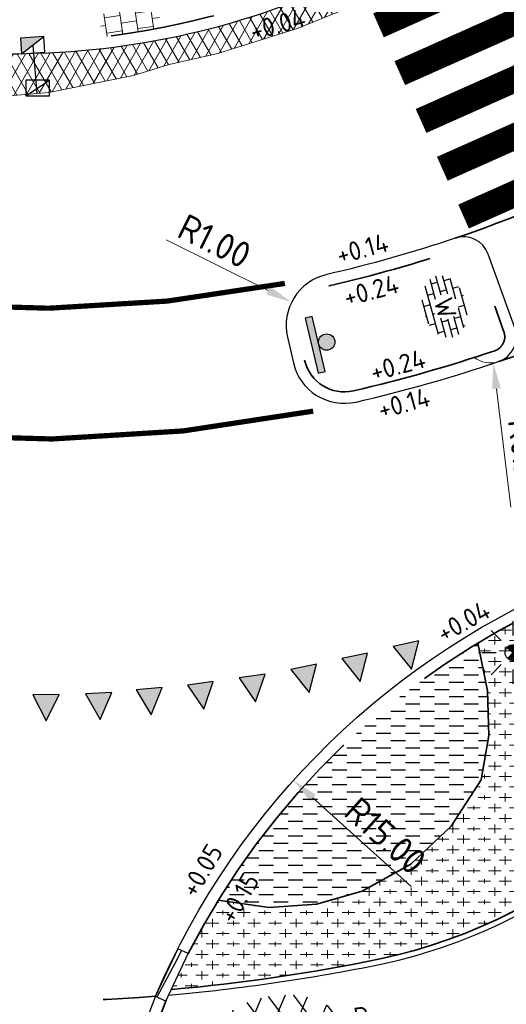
# Model space of a CAD drawing. Header units: metres. Extents: x -1 to 222837, y -2 to 853657.
# Tile 220 of 256: x 111375 to 111385, y 426491 to 426510. Entities that reach past the tile are written whole.
import ezdxf
from ezdxf.enums import TextEntityAlignment as Align

# ---------------------------------------------------------------- set-up
doc = ezdxf.new("R2010")
doc.units = ezdxf.units.M
doc.header["$XCLIPFRAME"] = 0
for name, pattern in [('1-1', [20, 10, -10]), ('RI-HWA_KOLKAANSLUITING', [4.3, 2.5, -1.8]), ('VH-BUSHALTEBAND', [4, 2, -2]), ('VH-OPSLUITBAND_100X200', [16, 8, -2, 4, -2]), ('VH-TROTTOIRBAND_130-150', [15, 5, -2, 2, -2, 2, -2]), ('XX-HIDDEN', [4, 2, -2])]:
    doc.linetypes.add(name, pattern=pattern)
for name, color, linetype in [('A-Maatvoering', 30, 'Continuous'), ('Bestaande haag', 102, 'Continuous'), ('BORD-ZWART', 7, 'Continuous'), ('STEDIN BOVENGRONDS', 7, 'Continuous'), ('Verkeersbord', 7, 'Continuous'), ('Verloopband', 7, 'Continuous'), ('X-REF', 7, 'Continuous')]:
    doc.layers.add(name, color=color, linetype=linetype)
for name, color, linetype, lineweight in [('A-TXT-T25', 7, 'Continuous', 25), ('B-ALG_BEstaand asfalt', 8, 'Continuous', 5), ('B-OI-RI-GWA_KOLK-S', 30, 'Continuous', 30), ('N-WE-GR-BOS-A', 42, 'Continuous', 18), ('N-WE-GR-GROENVOORZIENING-G', 80, 'Continuous', 35), ('N-WE-RI-HWA_KOLK-S', 150, 'Continuous', 25), ('N-WE-VH-KANTOPSLUITING_OPSLUITBAND_100X200-G VOETPAD', 150, 'VH-OPSLUITBAND_100X200', 35), ('N-WE-VH-KANTOPSLUITING_RWSBAND-G', 210, 'VH-TROTTOIRBAND_130-150', 35), ('N-WE-VH-KANTOPSLUITING_VERLAAGDE BAND', 30, 'VH-BUSHALTEBAND', 35), ('N-WE-VH-KANTOPSLUITING_VOORKANT OB 100X200', 7, 'Continuous', 25), ('N-WE-VH-KANTOPSLUITING_VOORKANT RWS-BAND', 7, 'Continuous', 25), ('N-WE-VH-KANTOPSLUITING_VOORKANT VERLAAGDE BAND', 7, 'Continuous', 25), ('N-WE-VH-MATERIAALGRENS-G', 7, 'XX-HIDDEN', 35), ('N-WE-VH-VERHARDING_ASFALT-A', 252, 'Continuous', 18), ('N-WE-VH-VERHARDING_ASFALT-S', 7, 'Continuous', 25), ('N-WE-VH-VERHARDING_BETONSTRAATSTEEN-S', 7, 'Continuous', 25), ('N-WE-VH-VERHARDING_TEGEL-A-200', 252, 'Continuous', 18), ('N-WE-VW-MARKERING_DWARS-S', 7, 'Continuous', 25), ('N-WE-VW-MARKERING_DWARS_OVERSTEEK_VOETGANGERS-G', 7, 'Continuous', 35), ('N-WE-VW-MARKERING_LANGS-G', 7, 'Continuous', 35), ('X-XX-AL-HOOGTELABEL-T25', 7, 'Continuous', 25)]:
    doc.layers.add(name, color=color, linetype=linetype, lineweight=lineweight)
doc.layers.add('N-WE-RI-HWA_KOLKAANSLUITING-G', color=7, linetype='RI-HWA_KOLKAANSLUITING', lineweight=25, true_color=0x0078f0)
doc.styles.add('NLCS-ISO', font='NLCS-ISO.ttf')
doc.styles.add('NLCS-ISO-ANNOTATIEF-T25', font='NLCS-ISO.ttf', dxfattribs={"height": 2.5})
doc.styles.add('NLCS-ISO-M1000-T25', font='NLCS-ISO.ttf')
doc.dimstyles.new('NLCS-ANNOTATIEF-T25-PIJL', dxfattribs={"dimtxt": 2.5, "dimasz": 2.5, "dimexe": 2, "dimexo": 2, "dimgap": 0.7, "dimtad": 1, "dimzin": 0, "dimdsep": 46, "dimtxsty": 'NLCS-ISO-ANNOTATIEF-T25', "dimcen": 0, "dimdle": 2, "dimclrd": 256, "dimclre": 256, "dimclrt": 256, "dimadec": 5, "dimazin": 0, "dimtfac": 1, "dimtofl": 0, "dimtmove": 1, "dimatfit": 0, "dimfxl": 2, "dimfxlon": 1, "dimtfillclr": 254, "dimtolj": 1, "dimtzin": 0, "dimlwd": 18, "dimlwe": 18, "dimarcsym": 0})
picture_1 = doc.add_image_def('image1.ecw', size_in_pixel=(400001, 250001))
picture_2 = doc.add_image_def('image2.ecw', size_in_pixel=(120000, 80000))

# ---------------------------------------------------------------- blocks, each defined once
blk = doc.blocks.new('N-SVW-MARKERING_DWARS_DRIEHOEK_50 50')
at = {"flags": 128}
blk.add_lwpolyline([(0.25, -0.25), (0.5, 0.25), (0, 0.25)], close=True, dxfattribs=at)
blk.add_solid([(0, 0.25), (0.5, 0.25), (0.25, -0.25), (0.5, 0.25)])
blk = doc.blocks.new('wiu295a')
at = {"layer": 'BORD-ZWART'}
for points in [[(0.02287663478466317, 0), (1.734723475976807e-18, 0), (0, -0.1796360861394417), (0.02287663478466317, -0.1796360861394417)], [(0.02287663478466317, -0.08981804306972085, 1), (0.07516607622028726, -0.08981804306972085, 1)]]:
    blk.add_hatch(color=256, dxfattribs=at).paths.add_polyline_path(points)
blk.add_lwpolyline([(0.02287663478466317, 0), (0, 0), (0, -0.1796360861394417), (0.02287663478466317, -0.1796360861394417)], close=True, dxfattribs=at)
blk.add_circle((0.04902135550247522, -0.08981804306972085), 0.02614472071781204, dxfattribs=at)
blk = doc.blocks.new('SVH-ASFALT-SO')
at = {"ltscale": 0.1}
for p, q in [((0, 0), (3.267551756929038, 5.659565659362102)), ((4.867727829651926, 0.1220502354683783), (1.647185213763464, 5.700193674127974)), ((-3.363759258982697, 2.173798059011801), (-1.827884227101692, 4.834011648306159)), ((-1.90966580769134, 0.6923617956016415), (0.9476199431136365, 5.64132588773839)), ((2.754090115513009, -0.2170218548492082), (-0.4687746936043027, 5.365143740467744)), ((2.175571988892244, -0.2317987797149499), (5.321577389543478, 5.217242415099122)), ((6.701218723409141, 0.946350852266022), (4.043291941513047, 5.550015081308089)), ((0.3610377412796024, -0.07213355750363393), (-2.305319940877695, 4.546133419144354)), ((4.656575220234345, 0.06542487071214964), (7.070171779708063, 4.245896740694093)), ((7.827971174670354, 2.994758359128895), (7.146137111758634, 4.175729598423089)), ((-2.71961448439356, 1.263712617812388), (-3.454265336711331, 2.536165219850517))]:
    blk.add_line(p, q, dxfattribs=at)
at = {"style": 'NLCS-ISO'}
blk.add_attdef('KLEUR', text='', height=1.8, dxfattribs=at).set_placement((9.485913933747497, 2.74105960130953), align=Align.MIDDLE_LEFT)
at = {"style": 'NLCS-ISO', "flags": 1}
blk.add_attdef('FUNCTIE', text='', height=1.8, dxfattribs=at).set_placement((0.1159930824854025, -3.584775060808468), align=Align.MIDDLE_CENTER)
blk = doc.blocks.new('*D271')
at = {"layer": 'A-Maatvoering', "linetype": 'Continuous', "lineweight": 18, "transparency": 16777216}
blk.add_line((111382.7926894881, 426493.5390302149), (111380.9123462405, 426495.2317231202), dxfattribs=at)
at = {"layer": 'A-Maatvoering', "transparency": 16777216}
blk.add_solid([(111380.9681002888, 426495.2936580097), (111380.8565921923, 426495.1697882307), (111380.5407369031, 426495.5662474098)], dxfattribs=at)
at = {"layer": 'Defpoints', "color": 0, "transparency": 16777216}
for p in [(111380.5407369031, 426495.5662474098), (111391.6890170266, 426485.5305187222)]:
    blk.add_point(p, dxfattribs=at)
at = {"layer": 'A-Maatvoering', "transparency": 16777216, "insert": (111382.2992514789, 426494.5079698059), "char_height": 0.5, "attachment_point": 5, "rotation": 318.00632390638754, "style": 'NLCS-ISO-ANNOTATIEF-T25'}
blk.add_mtext('\\A1;R15.00', dxfattribs=at)
blk = doc.blocks.new('B-SRI-KOLK_TROTTOIR-SO')
at = {"color": 0}
blk.add_line((-1.124999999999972, 0), (1.124999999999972, 1.499999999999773), dxfattribs=at)
blk.add_3dface([(-1.124999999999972, 0), (1.124999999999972, 0), (1.124999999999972, 1.499999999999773), (-1.124999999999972, 1.499999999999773)], dxfattribs=at)
blk = doc.blocks.new('verloopband')
at = {"layer": 'Verloopband', "flags": 128}
blk.add_lwpolyline([(0, 0.07), (1, 0.07), (1, -0.1500000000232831), (0, -0.1500000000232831)], close=True, dxfattribs=at)
blk.add_lwpolyline([(0, -0.1186965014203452), (0.8408326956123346, -0.07123103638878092), (1, -0.07123103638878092)], dxfattribs=at)
blk = doc.blocks.new('N-SRI-KOLK_TROTTOIR-SO')
blk.add_hatch(color=256).paths.add_polyline_path([(1.125000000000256, 1.499999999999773), (-1.124999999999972, 1.499999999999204), (-1.124999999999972, 5.684341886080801e-13)])
blk.add_line((-1.124999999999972, 0), (1.124999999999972, 1.499999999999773))
at = {"flags": 128}
blk.add_lwpolyline([(-1.124999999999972, 0), (1.124999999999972, 0), (1.124999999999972, 1.499999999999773), (-1.124999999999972, 1.499999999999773)], close=True, dxfattribs=at)
blk = doc.blocks.new('*D1828')
at = {"layer": 'A-TXT-T25', "linetype": 'Continuous', "lineweight": 18, "transparency": 16777216}
blk.add_line((111378.1056715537, 426505.8989931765), (111380.0576143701, 426504.9282618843), dxfattribs=at)
at = {"layer": 'A-TXT-T25', "transparency": 16777216}
blk.add_solid([(111380.0947218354, 426505.0028774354), (111380.0205069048, 426504.8536463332), (111380.5053076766, 426504.7056170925)], dxfattribs=at)
at = {"layer": 'Defpoints', "color": 0, "transparency": 16777216}
for p in [(111380.5053076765, 426504.7056170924), (111381.4006942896, 426504.2603275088)]:
    blk.add_point(p, dxfattribs=at)
at = {"layer": 'A-TXT-T25', "transparency": 16777216, "insert": (111379.0314592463, 426505.8741507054), "char_height": 0.5, "attachment_point": 5, "rotation": 333.55813227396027, "style": 'NLCS-ISO-ANNOTATIEF-T25'}
blk.add_mtext('\\A1;R1.00', dxfattribs=at)
blk = doc.blocks.new('Lichtmast hergebruik')
h = blk.add_hatch(color=256)
h.dxf.hatch_style = 1
h.paths.add_polyline_path([(-0.5828241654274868, 0.5029998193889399), (-7.022160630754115e-15, 0), (0.5029998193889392, 0.5828241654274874, 0.4142135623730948)])
h = blk.add_hatch(color=256)
h.dxf.hatch_style = 1
h.paths.add_polyline_path([(0.5828241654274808, -0.5029998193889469), (-7.022160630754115e-15, 1.110223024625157e-16), (-0.5029998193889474, -0.5828241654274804, 0.4142135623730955)])
for p, q in [((-8.731149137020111e-10, 1.624763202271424), (-2.91038304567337e-10, 3.000000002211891)), ((-2.121320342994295, 2.121320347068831), (-1.148881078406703, 1.148881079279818)), ((1.148881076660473, 1.148881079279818), (2.121320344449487, 2.121320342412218)), ((-3.000000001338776, 4.656612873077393e-09), (-1.624763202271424, 2.328306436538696e-09)), ((1.624763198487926, -1.746229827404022e-09), (2.99999999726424, -1.164153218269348e-09)), ((-2.121320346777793, -2.121320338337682), (-1.148881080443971, -1.148881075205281)), ((-3.783497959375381e-09, -2.999999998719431), (-2.91038304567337e-09, -1.624763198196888)), ((1.148881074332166, -1.148881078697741), (2.12132034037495, -2.121320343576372))]:
    blk.add_line(p, q)
at = {"flags": 128}
for points in [[(-0.5828241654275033, 0.502999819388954), (0.582824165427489, -0.502999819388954)], [(-0.5029998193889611, -0.5828241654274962), (0.5029998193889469, 0.5828241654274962)]]:
    blk.add_lwpolyline(points, dxfattribs=at)
blk.add_circle((0, 0), 0.7698654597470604)
at = {"style": 'NLCS-ISO'}
blk.add_attdef('TYPE', text='', height=1.8, dxfattribs=at).set_placement((-2.91038304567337e-10, 3.000000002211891), align=Align.BOTTOM_CENTER)
blk = doc.blocks.new('*D1983')
at = {"layer": 'A-TXT-T25', "linetype": 'Continuous', "lineweight": 18, "transparency": 16777216}
blk.add_line((111384.6993433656, 426500.789262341), (111384.4222954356, 426503.052367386), dxfattribs=at)
blk.add_arc((111384.3007831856, 426504.0449573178), 0.499999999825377, 231.1427632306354, 288.7379387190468, dxfattribs=at)
at = {"layer": 'A-TXT-T25', "transparency": 16777216}
blk.add_solid([(111384.5050112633, 426503.0624934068), (111384.3395796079, 426503.0422413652), (111384.3615393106, 426503.548662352)], dxfattribs=at)
at = {"layer": 'Defpoints', "color": 0, "transparency": 16777216}
for p in [(111384.3007831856, 426504.0449573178), (111384.3615393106, 426503.548662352)]:
    blk.add_point(p, dxfattribs=at)
at = {"layer": 'A-TXT-T25', "transparency": 16777216, "insert": (111384.9783075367, 426501.720057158), "char_height": 0.5, "attachment_point": 5, "rotation": 276.9793868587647, "style": 'NLCS-ISO-ANNOTATIEF-T25'}
blk.add_mtext('\\A1;R0.50', dxfattribs=at)
blk = doc.blocks.new('BSS wit')
h = blk.add_hatch()
h.set_pattern_fill('AR-BRSTD', color=256, scale=0.009233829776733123, angle=0.1624674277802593, style=0)
h.set_pattern_definition([(0.1624674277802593, (-601.5461458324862, -259.7712112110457), (-0.001773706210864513, 0.62551373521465), []), (90.16246742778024, (-601.5461458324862, -259.7712112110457), (-0.9399270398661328, 0.6228535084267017), [0.6255162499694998, -0.6255162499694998])])
edge = h.paths.add_edge_path()
edge.add_ellipse((-0.03022775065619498, -0.03658207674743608), major_axis=(3.037469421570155, 0.008613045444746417), ratio=0.6810508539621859, start_angle=0, end_angle=360)
edge = h.paths.add_edge_path(flags=16)
edge.add_arc((-0.003769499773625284, 0.07259626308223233), 1.199928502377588, 270.0000000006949, 360)
edge.add_arc((-0.003769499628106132, 0.07259626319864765), 1.199928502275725, 359.9999999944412, 450.0000000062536)
edge.add_arc((-0.003769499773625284, 0.07259626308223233), 1.199928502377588, 89.99999999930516, 180)
edge.add_arc((-0.003769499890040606, 0.072596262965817), 1.199928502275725, 179.9999999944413, 270.0000000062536)
at = {"layer": 'X-XX-AL-HOOGTELABEL-T25', "insert": (-0.8619988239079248, 0.8792535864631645), "char_height": 1.799999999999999, "attachment_point": 1, "style": 'NLCS-ISO-M1000-T25'}
blk.add_mtext_dynamic_manual_height_columns('\\pt3.6;W', width=14.67812013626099, gutter_width=12.5, heights=[0], dxfattribs=at)

msp = doc.modelspace()

# ---------------------------------------------------------------- hatches: boundary and pattern name
at = {"layer": 'Bestaande haag', "transparency": 33554508}
h = msp.add_hatch(dxfattribs=at)
h.set_pattern_fill('AGW-GROND_ZAVEL', color=256, scale=0.7, style=0, pattern_type=2)
h.set_pattern_definition([(0, (111132.639495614, 426799.5666577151), (0.28, 0.14), [0.28, -0.28])])
edge = h.paths.add_edge_path()
edge.add_line((111379.1004545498, 426493.2749680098), (111380.0768182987, 426493.1368713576))
edge.add_line((111380.0768182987, 426493.1368713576), (111380.9823993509, 426493.1997918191))
edge.add_line((111380.9823993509, 426493.1997918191), (111381.8550000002, 426493.4500000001))
edge.add_line((111381.8550000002, 426493.4500000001), (111382.7817513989, 426493.964500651))
edge.add_line((111382.7817513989, 426493.964500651), (111383.5558592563, 426494.6886112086))
edge.add_line((111383.5558592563, 426494.6886112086), (111384.131, 426495.5790000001))
edge.add_line((111384.131, 426495.5790000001), (111384.2762726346, 426496.4223520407))
edge.add_line((111384.2762726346, 426496.4223520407), (111384.2529696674, 426497.2778073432))
edge.add_line((111384.2529696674, 426497.2778073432), (111384.0653760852, 426498.1926077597))
edge.add_arc((111391.6890170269, 426485.5305187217), 14.78000000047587, 121.0514722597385, 148.4002840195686)
at = {"layer": 'N-WE-GR-BOS-A', "transparency": 33554559}
h = msp.add_hatch(dxfattribs=at)
h.set_pattern_fill('AGR-BOSPLANTSOEN', color=102, scale=0.2, style=0, pattern_type=2)
h.set_pattern_definition([(0, (111385.0702671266, 426495.0402380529), (0.2, 0.2), [0.24, -0.16]), (90, (111385.1902671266, 426494.9602380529), (-0.8, 4.898587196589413e-17), [0.16, -0.24]), (90, (111385.3902671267, 426495.1602380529), (-0.8, 4.898587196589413e-17), [0.16, -0.24]), (90, (111385.5902671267, 426495.0002380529), (-0.8, 4.898587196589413e-17), [0.08000000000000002, -0.3200000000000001]), (90, (111385.7902671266, 426495.2002380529), (-0.8, 4.898587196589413e-17), [0.08000000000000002, -0.3200000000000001])])
edge = h.paths.add_edge_path()
edge.add_line((111384.0653760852, 426498.1926077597), (111384.2529696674, 426497.277807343))
edge.add_line((111384.2529696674, 426497.277807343), (111384.2762726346, 426496.4223520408))
edge.add_line((111384.2762726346, 426496.4223520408), (111384.131, 426495.579))
edge.add_line((111384.131, 426495.579), (111383.5558592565, 426494.6886112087))
edge.add_line((111383.5558592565, 426494.6886112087), (111382.7817513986, 426493.9645006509))
edge.add_line((111382.7817513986, 426493.9645006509), (111381.855, 426493.4500000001))
edge.add_line((111381.855, 426493.4500000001), (111380.9823993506, 426493.199791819))
edge.add_line((111380.9823993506, 426493.199791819), (111380.0768182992, 426493.1368713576))
edge.add_line((111380.0768182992, 426493.1368713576), (111379.1004545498, 426493.2749680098))
edge.add_arc((111391.6890170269, 426485.5305187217), 14.78000000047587, 148.4002840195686, 155.8894544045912)
edge.add_arc((111375.0128281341, 426527.3265080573), 35.90000000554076, 275.0908756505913, 281.5444951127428)
edge.add_arc((111380.0647323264, 426502.1475467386), 10.21977816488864, 282.0453459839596, 312.4018462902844)
edge.add_line((111386.9561963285, 426494.6009190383), (111387.8300925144, 426495.4130503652))
edge.add_line((111387.8300925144, 426495.4130503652), (111386.4174728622, 426499.3411104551))
edge.add_arc((111375.0128277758, 426527.3265089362), 30.22000095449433, 291.75151369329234, 292.17194067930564, ccw=False)
edge.add_arc((111391.6890170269, 426485.5305187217), 14.78000000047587, 111.7515136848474, 121.0514722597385)
at = {"layer": 'N-WE-VH-VERHARDING_ASFALT-A', "transparency": 33554559}
h = msp.add_hatch(dxfattribs=at)
h.set_pattern_fill('AVH-ASFALT', color=256, style=0, pattern_type=2)
h.set_pattern_definition([(59.99999999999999, (107770.7087578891, 433861.1106310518), (-0.1732050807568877, 0.1), []), (120, (107770.7087578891, 433861.1106310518), (-0.1732050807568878, -0.09999999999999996), [])])
edge = h.paths.add_edge_path()
edge.add_line((111324.3520775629, 426542.0122945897), (111322.9068073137, 426543.1501795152))
edge.add_line((111322.9068073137, 426543.1501795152), (111310.2878038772, 426553.0853274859))
edge.add_line((111310.2878038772, 426553.0853274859), (111309.5173548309, 426553.6919146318))
edge.add_line((111309.5173548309, 426553.6919146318), (111308.7214363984, 426552.6411865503))
edge.add_line((111308.7214363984, 426552.6411865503), (111308.6689367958, 426552.5717902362))
edge.add_line((111308.6689367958, 426552.5717902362), (111308.629, 426552.519))
edge.add_line((111308.629, 426552.519), (111308.5964190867, 426552.4633751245))
edge.add_line((111308.5964190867, 426552.4633751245), (111308.4519399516, 426552.2795743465))
edge.add_line((111308.4519399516, 426552.2795743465), (111308.676, 426552.111))
edge.add_line((111308.676, 426552.111), (111313.435, 426548.411))
edge.add_line((111313.435, 426548.411), (111321.725, 426541.944))
edge.add_line((111321.725, 426541.944), (111328.03, 426537.053))
edge.add_line((111328.03, 426537.053), (111331.607, 426534.323))
edge.add_line((111331.607, 426534.323), (111334.748, 426531.913))
edge.add_line((111334.748, 426531.913), (111339.945, 426528.001))
edge.add_line((111339.945, 426528.001), (111346.436, 426523.322))
edge.add_line((111346.436, 426523.322), (111352.959, 426518.66))
edge.add_line((111352.959, 426518.66), (111355.8805, 426516.559))
edge.add_line((111355.8805, 426516.559), (111358.3241212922, 426514.6291784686))
edge.add_line((111358.3241212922, 426514.6291784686), (111360.4400565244, 426513.1251079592))
edge.add_line((111360.4400565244, 426513.1251079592), (111363.0544281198, 426511.5307296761))
edge.add_line((111363.0544281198, 426511.5307296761), (111364.536674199, 426510.7298224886))
edge.add_line((111364.536674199, 426510.7298224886), (111366.076, 426510.045))
edge.add_line((111366.076, 426510.045), (111367.8349297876, 426509.4273474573))
edge.add_line((111367.8349297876, 426509.4273474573), (111369.639939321, 426508.9612259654))
edge.add_line((111369.639939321, 426508.9612259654), (111369.964, 426508.89))
edge.add_line((111369.964, 426508.89), (111371.9184809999, 426508.6084840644))
edge.add_line((111371.9184809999, 426508.6084840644), (111373.8922629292, 426508.5498999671))
edge.add_line((111373.8922629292, 426508.5498999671), (111375.86, 426508.7150000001))
edge.add_line((111375.86, 426508.7150000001), (111377.4798475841, 426509.0404774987))
edge.add_line((111377.4798475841, 426509.0404774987), (111378.162502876, 426509.2465294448))
edge.add_line((111378.162502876, 426509.2465294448), (111379.0933437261, 426509.4576272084))
edge.add_line((111379.0933437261, 426509.4576272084), (111380.6089287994, 426509.9349076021))
edge.add_line((111380.6089287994, 426509.9349076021), (111381.4967098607, 426510.2970318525))
edge.add_line((111381.4967098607, 426510.2970318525), (111382.4864424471, 426510.7797244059))
edge.add_line((111382.4864424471, 426510.7797244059), (111384.1180764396, 426511.7707471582))
edge.add_line((111384.1180764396, 426511.7707471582), (111383.9658385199, 426512.2879061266))
edge.add_arc((111375.2014783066, 426524.4610729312), 15.00000000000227, 298.03414635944, 305.7528956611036, ccw=False)
edge.add_arc((111375.2014783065, 426524.4610729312), 15.00000000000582, 272.52427465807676, 298.034146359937, ccw=False)
edge.add_arc((111374.7170091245, 426535.4503990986), 26.00000000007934, 231.7860625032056, 272.52427465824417, ccw=False)
edge.add_line((111358.6334210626, 426515.0220316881), (111324.3520775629, 426542.0122945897))
at = {"layer": 'N-WE-VH-VERHARDING_TEGEL-A-200', "transparency": 33554508}
h = msp.add_hatch(dxfattribs=at)
h.set_pattern_fill('AVH-TEGEL_2000X2000_HALFST-SO', color=256, scale=0.75, angle=98.39800752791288, pattern_type=2)
h.set_pattern_definition([(98.39800752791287, (320158.9745437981, 38293.79134429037), (-0.2967832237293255, -0.0438145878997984), []), (188.3980075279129, (320158.9745437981, 38293.79134429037), (-0.2748759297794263, -0.1922061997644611), [0.3, -0.3])])
h.paths.add_polyline_path([(111378.0066502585, 426509.9378968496), (111376.8900110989, 426509.7744643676), (111376.8265897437, 426510.2077856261), (111377.9432289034, 426510.3712181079)])

# ---------------------------------------------------------------- linework, layer by layer
at = {"layer": 'B-ALG_BEstaand asfalt', "flags": 128}
msp.add_lwpolyline([(111334.748, 426531.913), (111339.945, 426528.001), (111346.436, 426523.322), (111352.959, 426518.66), (111355.8805, 426516.559), (111358.3241212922, 426514.6291784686), (111360.4400565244, 426513.1251079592), (111363.0544281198, 426511.5307296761), (111364.536674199, 426510.7298224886), (111366.076, 426510.045), (111367.8349297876, 426509.4273474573), (111369.639939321, 426508.9612259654), (111369.964, 426508.89), (111371.9184809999, 426508.6084840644), (111373.8922629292, 426508.5498999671), (111375.86, 426508.7150000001), (111377.4798475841, 426509.0404774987), (111378.162502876, 426509.2465294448), (111379.0933437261, 426509.4576272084), (111380.6089287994, 426509.9349076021), (111381.4967098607, 426510.2970318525), (111382.4864424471, 426510.7797244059), (111384.1180764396, 426511.7707471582), (111383.8567516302, 426512.2099610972)], dxfattribs=at)
at = {"layer": 'N-WE-GR-GROENVOORZIENING-G', "flags": 128}
msp.add_lwpolyline([(111379.1004545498, 426493.2749680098), (111380.076818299, 426493.1368713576), (111380.982399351, 426493.1997918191), (111381.855, 426493.45), (111382.7817513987, 426493.964500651), (111383.5558592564, 426494.6886112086), (111384.131, 426495.5790000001), (111384.2762726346, 426496.4223520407), (111384.2529696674, 426497.2778073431), (111384.0653760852, 426498.1926077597)], dxfattribs=at)
at = {"layer": 'N-WE-RI-HWA_KOLKAANSLUITING-G', "flags": 128}
msp.add_lwpolyline([(111375.5537751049, 426509.6169109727), (111375.6310602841, 426508.695791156)], dxfattribs=at)
at = {"layer": 'N-WE-VH-KANTOPSLUITING_OPSLUITBAND_100X200-G VOETPAD', "flags": 128}
msp.add_lwpolyline([(111378.2053749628, 426491.5687446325, 0.02811814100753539), (111382.197454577, 426492.1527800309, 0.1332353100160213), (111386.9561963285, 426494.6009190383), (111407.7859397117, 426513.9584667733, 0.07405251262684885), (111416.9626837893, 426525.4425977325), (111424.4685499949, 426538.3610849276, 0.01882354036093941), (111426.2318467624, 426541.6772842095), (111432.3038046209, 426554.2132634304, -0.08403804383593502), (111449.7475685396, 426578.7125557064), (111454.1383772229, 426583.0943679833, -0.05611869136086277), (111472.2769044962, 426597.5313236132), (111474.1568117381, 426598.7575621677), (111479.0400530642, 426601.7052419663), (111482.4035699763, 426603.622713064), (111485.8825210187, 426605.4826336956), (111489.8328942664, 426607.3731392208), (111504.0251364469, 426612.6590198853), (111504.5250407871, 426612.8607035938)], format="xyb", dxfattribs=at)
at = {"layer": 'N-WE-VH-KANTOPSLUITING_RWSBAND-G', "flags": 128}
for points in [[(111321.4754160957, 426544.5571400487), (111324.4881694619, 426542.1851500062), (111358.7695129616, 426515.1948871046, 0.1796500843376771), (111375.8524287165, 426509.6954146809, 0.08511529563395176), (111380.7344229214, 426510.7557847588, 0.08511529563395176)], [(111378.5271765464, 426492.2546807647, -0.1698807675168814), (111385.5897578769, 426498.9933355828)]]:
    msp.add_lwpolyline(points, format="xyb", dxfattribs=at)
msp.add_lwpolyline([(111380.7524638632, 426503.5983627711, 0.4142135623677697), (111381.6873183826, 426503.012831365, 0.02530509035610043), (111384.3907304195, 426503.7797979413, 0.4195492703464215), (111384.5642633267, 426504.1397107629), (111384.0565668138, 426505.5514583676, 0.4085918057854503), (111383.7034176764, 426505.7219585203, -0.02504264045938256), (111381.2260327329, 426505.0205204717, 0.4142135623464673), (111380.6405013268, 426504.0856659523)], format="xyb", close=True, dxfattribs=at)
at = {"layer": 'N-WE-VH-KANTOPSLUITING_VERLAAGDE BAND', "flags": 128}
msp.add_lwpolyline([(111378.1086832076, 426491.3638543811), (111376.7308537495, 426487.7766007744, -0.03201037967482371), (111374.5909562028, 426483.7158085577)], format="xyb", dxfattribs=at)
at = {"layer": 'N-WE-VH-KANTOPSLUITING_VOORKANT OB 100X200', "flags": 128}
msp.add_lwpolyline([(111378.1562677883, 426491.4640097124, 0.02852584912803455), (111382.2178949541, 426492.054890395, 0.1332568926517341), (111387.0239520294, 426494.5273707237), (111407.8540143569, 426513.8852148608, 0.07405251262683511), (111417.0491487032, 426525.3923601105), (111424.5550149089, 426538.3108473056, 0.01882354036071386), (111426.3218453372, 426541.6336922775), (111432.3938031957, 426554.1696714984, -0.08403804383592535), (111449.8182066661, 426578.6417725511), (111454.2090153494, 426583.0235848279, -0.05612085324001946), (111472.3307902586, 426597.4470791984), (111474.2099836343, 426598.6728521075), (111479.0906627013, 426601.618985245), (111482.4519152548, 426603.5351654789), (111485.9277009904, 426605.3933938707), (111489.8720083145, 426607.2809964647), (111504.0600390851, 426612.5653085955), (111504.5068558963, 426612.7496655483)], format="xyb", dxfattribs=at)
at = {"layer": 'N-WE-VH-KANTOPSLUITING_VOORKANT RWS-BAND', "flags": 128}
for points in [[(111247.4271430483, 426598.0002539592), (111272.0178225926, 426579.2440747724, 0.0210959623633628), (111278.9340704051, 426574.4161849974), (111298.1034125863, 426562.2040033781, -0.01975236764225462), (111302.9695843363, 426558.826573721), (111305.7380432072, 426556.6649285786), (111308.8821433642, 426554.1920270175), (111310.2878038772, 426553.0853274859), (111322.9068073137, 426543.1501795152), (111324.3520775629, 426542.0122945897), (111358.6334210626, 426515.022031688, 0.1796500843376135), (111375.8621181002, 426509.4756281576, 0.1117697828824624), (111382.2514436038, 426511.2210582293)], [(111377.9033110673, 426491.4427358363, -0.1990740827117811), (111386.130287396, 426499.4625151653, 0.002745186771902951), (111386.4355776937, 426499.5862702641)]]:
    msp.add_lwpolyline(points, format="xyb", dxfattribs=at)
msp.add_lwpolyline([(111380.5380504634, 426503.5490992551, 0.4142135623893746), (111381.7365818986, 426502.7984179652, 0.02530509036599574), (111384.4614032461, 426503.5714584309, 0.4195492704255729), (111384.7712834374, 426504.2141598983), (111384.2635869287, 426505.6259074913, 0.4085918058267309), (111383.6329634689, 426505.9303720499, -0.0250426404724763), (111381.176769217, 426505.2349338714, 0.4142135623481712), (111380.4260879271, 426504.0364024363)], format="xyb", close=True, dxfattribs=at)
at = {"layer": 'N-WE-VH-KANTOPSLUITING_VOORKANT VERLAAGDE BAND', "flags": 128}
msp.add_lwpolyline([(111377.9033110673, 426491.4427358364), (111376.5254816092, 426487.8554822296)], dxfattribs=at)
at = {"layer": 'N-WE-VH-MATERIAALGRENS-G'}
for centre, radius, start, end in [((111375.4666802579, 426530.0873953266), 25.49999911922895, 288.6778274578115, 298.8045830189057), ((111375.4679192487, 426530.0848481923), 27.99716844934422, 288.746556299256, 297.9931560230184), ((111375.0128281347, 426527.3265080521), 36.00000000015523, 266.6406477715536, 274.6053036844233)]:
    msp.add_arc(centre, radius, start, end, dxfattribs=at)
at = {"layer": 'N-WE-VW-MARKERING_DWARS_OVERSTEEK_VOETGANGERS-G', "const_width": 0.4999999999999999, "flags": 128}
for points in [[(111382.1664465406, 426509.9973736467), (111385.8285035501, 426511.6278830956)], [(111382.5731949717, 426509.0838334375), (111386.2352519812, 426510.7143428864)], [(111382.9799434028, 426508.1702932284), (111386.6420004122, 426509.8008026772)], [(111383.3866918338, 426507.2567530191), (111387.0487488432, 426508.8872624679)], [(111383.7934402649, 426506.3432128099), (111387.4554972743, 426507.9737222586)]]:
    msp.add_lwpolyline(points, dxfattribs=at)
at = {"layer": 'N-WE-VW-MARKERING_LANGS-G', "linetype": '1-1', "ltscale": 0.5, "const_width": 0.1, "flags": 128}
for points in [[(111364.8239983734, 426506.9148411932, 0.1573381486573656), (111380.3752047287, 426505.0653159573)], [(111363.7294750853, 426504.6665273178, 0.1584229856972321), (111380.9175109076, 426502.6241232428)]]:
    msp.add_lwpolyline(points, format="xyb", dxfattribs=at)

# ---------------------------------------------------------------- block references
at = {"layer": 'B-OI-RI-GWA_KOLK-S', "xscale": 0.1999999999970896, "yscale": 0.1999999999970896, "zscale": 0.1999999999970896}
msp.add_blockref('B-SRI-KOLK_TROTTOIR-SO', (111375.65, 426508.651, -0.032), dxfattribs=at)
msp.add_blockref('B-SRI-KOLK_TROTTOIR-SO', (111375.65, 426508.651, -0.032), dxfattribs=at)
at = {"layer": 'N-WE-RI-HWA_KOLK-S', "xscale": 0.1999999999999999, "yscale": 0.1999999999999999, "zscale": 0.1999999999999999, "rotation": 3.925839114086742}
msp.add_blockref('N-SRI-KOLK_TROTTOIR-SO', (111375.5640448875, 426509.4672629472), dxfattribs=at)
at = {"layer": 'N-WE-VH-VERHARDING_ASFALT-S', "xscale": 0.2, "yscale": 0.2, "zscale": 0.2, "rotation": 6.941415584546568}
msp.add_blockref('SVH-ASFALT-SO', (111379.8754170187, 426490.2650870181), dxfattribs=at).add_auto_attribs({'KLEUR': 'R'})
at = {"layer": 'N-WE-VH-VERHARDING_BETONSTRAATSTEEN-S', "color": 1, "xscale": 0.2, "yscale": 0.2, "zscale": 0.2, "rotation": 285.397844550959}
msp.add_blockref('BSS wit', (111383.4419039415, 426504.6160141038), dxfattribs=at)
at = {"layer": 'N-WE-VW-MARKERING_DWARS-S'}
for p, rotation in [((111382.5026261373, 426497.88261567), 12.14943555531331), ((111381.5192941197, 426497.6498618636), 12.14943555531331), ((111380.5416921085, 426497.4393997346), 12.14943555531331), ((111379.5360835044, 426497.2790262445), 7.747550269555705), ((111377.5516369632, 426497.0485644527), 4.845220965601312), ((111378.545183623, 426497.1388182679), 7.747550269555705), ((111375.5588095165, 426496.9537343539), 0.1840580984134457), ((111376.5788915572, 426496.9700865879), 2.901477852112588)]:
    msp.add_blockref('N-SVW-MARKERING_DWARS_DRIEHOEK_50 50', p, dxfattribs=dict(at, rotation=rotation))
at = {"layer": 'STEDIN BOVENGRONDS', "color": 1, "xscale": 0.2, "yscale": 0.2, "zscale": 0.2}
msp.add_blockref('Lichtmast hergebruik', (111384.7421283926, 426498.0089603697), dxfattribs=at)
at = {"layer": 'Verkeersbord', "xscale": 6, "yscale": 6, "zscale": 0.8724086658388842, "rotation": 13.51062154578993}
msp.add_blockref('wiu295a', (111380.762714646, 426504.3993732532), dxfattribs=at)
at = {"layer": 'Verloopband', "xscale": -1, "rotation": 244.879478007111}
msp.add_blockref('verloopband', (111378.0391235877, 426491.3790572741), dxfattribs=at)

# ---------------------------------------------------------------- texts
at = {"layer": 'X-XX-AL-HOOGTELABEL-T25', "char_height": 0.3599999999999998, "attachment_point": 1, "style": 'NLCS-ISO-M1000-T25'}
for s, insert, rotation in [('+0.04', (111379.6745169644, 426510.0485927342), 15.34158647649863), ('+0.14', (111381.3269324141, 426505.7719384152), 15.34158647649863), ('+0.24', (111381.4650342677, 426504.9640790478), 15.34158647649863), ('+0.24', (111381.9738533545, 426503.5346806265), 15.34158647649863), ('+0.14', (111382.1218276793, 426502.8171716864), 15.34158647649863), ('+0.04', (111383.2379207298, 426498.5001099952), 29.368925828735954), ('\\pt0.72;+0.05', (111378.3640484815, 426493.4828237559), 59.60842356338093), ('\\pt0.72;+0.15', (111379.0927311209, 426492.9824178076), 59.60842356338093)]:
    msp.add_mtext_dynamic_manual_height_columns(s, width=2.935624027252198, gutter_width=2.5, heights=[0], dxfattribs=dict(at, insert=insert, rotation=rotation))

# ---------------------------------------------------------------- dimensions: what is measured, and where the dimension line sits
at = {"layer": 'A-Maatvoering'}
dim = msp.add_radius_dim(center=(111391.6890170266, 426485.5305187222, -0.11), mpoint=(111380.5407369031, 426495.5662474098, -0.11), dimstyle='NLCS-ANNOTATIEF-T25-PIJL', dxfattribs=at)
dim.commit()
dim.dimension.update_dxf_attribs({"geometry": '*D271', "text_midpoint": (111382.038322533, 426494.2181145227, -0.11), "dimtype": 164})
at = {"layer": 'A-TXT-T25'}
for center, mpoint, picture, middle in [((111381.4006942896, 426504.2603275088, -0.1), (111380.5053076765, 426504.7056170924, -0.1), '*D1828', (111379.0314592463, 426505.8741507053, -0.1)), ((111384.3007831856, 426504.0449573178, -0.1), (111384.3615393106, 426503.548662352, -0.1), '*D1983', (111384.9783075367, 426501.720057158, -0.1))]:
    dim = msp.add_radius_dim(center=center, mpoint=mpoint, dimstyle='NLCS-ANNOTATIEF-T25-PIJL', dxfattribs=at)
    dim.commit()
    dim.dimension.update_dxf_attribs({"geometry": picture, "text_midpoint": middle})

# ---------------------------------------------------------------- pictures from other files: only their frames are drawn
at = {"layer": 'X-REF'}
image = msp.add_image(picture_1, insert=(100000.0001220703, 424999.9000854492), size_in_units=(39999.999999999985, 25000.03749990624), dxfattribs=at)
image.set_boundary_path([(93497.82547057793, 208977.5368132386), (156894.5072804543, 250000.5)])
image = msp.add_image(picture_2, insert=(109499.5231476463, 424999.9595134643), size_in_units=(6001.861758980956, 4001.241172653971), dxfattribs=at)
image.dxf.flags = 7

doc.saveas('drawing.dxf')
